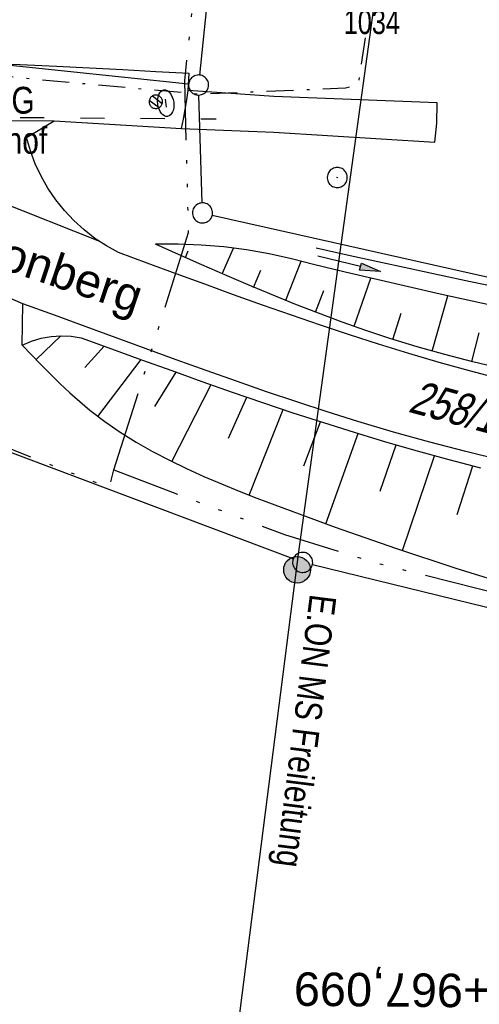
# Model space of a CAD drawing. Extents: x 508886 to 509272, y 449452 to 450225.
# Tile 8 of 45: x 509018 to 509052, y 449589 to 449663. Entities that reach past the tile are written whole.
import ezdxf
from ezdxf.enums import TextEntityAlignment as Align

# ---------------------------------------------------------------- set-up
doc = ezdxf.new("R2010")
doc.units = 0
doc.header["$LTSCALE"] = 10
doc.header["$MEASUREMENT"] = 0
for name, pattern in [('ACAD_ISO03W100', [30, 12, -18]), ('ACAD_ISO14W100', [25.5, 12, -3, 0.5, -3, 0.5, -3, 0.5, -3]), ('AUSGEZOGEN', [0]), ('LT00', [0]), ('LT08', [0.42, 0.2, -0.1, 0.02, -0.1])]:
    doc.linetypes.add(name, pattern=pattern)
doc.layers.get('0').update_dxf_attribs({"linetype": 'LT00'})
for name, color, linetype in [('--EK_FBR', 250, 'LT00'), ('-EL-93-1', 250, 'LT00'), ('DFK_FLUR_NR', 250, 'LT00'), ('DFK_GZPKT', 250, 'LT00'), ('DFK_KATASTER', 250, 'LT00'), ('DFK_TOPO-ANL', 252, 'LT00'), ('DFK_TOPO-SYM', 252, 'LT00'), ('ORTSRICHTUNG', 7, 'Continuous'), ('PFEIL', 140, 'AUSGEZOGEN'), ('STROM_FREILTG', 80, 'STROMFREILEITUNG'), ('STROM_TEXT', 80, 'Continuous'), ('STROM_UNTER', 80, 'LT08'), ('TELEKOM', 210, 'ACAD_ISO14W100'), ('V123_AFBR_BAB', 250, 'LT00'), ('V123_BOESCH', 250, 'LT00'), ('V123_BOSCHUNG', 250, 'LT00'), ('V123_EINFAHRT', 250, 'LT00'), ('V123_GRABEN', 250, 'LT00'), ('V123_KA_PRUF', 182, 'LT00'), ('V123_W_HAUS', 130, 'LT00'), ('V123_W_UNT_HY', 130, 'LT00'), ('WASSERLTG', 130, 'ACAD_ISO03W100'), ('WASSERLTG_TEXT', 130, 'Continuous')]:
    doc.layers.add(name, color=color, linetype=linetype)
doc.styles.add('Arial', font='ARIAL.TTF')
doc.styles.add('Beschrift', font='ARIAL.TTF')
doc.styles.get("Standard").update_dxf_attribs({"font": 'ARIAL.TTF'})
doc.styles.add('Strom', font='txt-alt.shx')
doc.styles.add('Versorgungsltg', font='ARIAL.TTF', dxfattribs={"width": 0.8, "height": 2})
doc.linetypes.add('STROMFREILEITUNG', pattern='A,12.7,-5.5,["xx",Strom,S=2.5,R=0,X=-2.6,Y=-0.85],-4.35', length=22.55)

# ---------------------------------------------------------------- blocks, each defined once
blk = doc.blocks.new('SYMB7010')
at = {"color": 0, "linetype": 'ByBlock'}
for points in [[(-0.031408, 0.499213), (-0.093728, 0.49134), (-0.15457, 0.475719), (-0.212975, 0.452595), (-0.268021, 0.422333), (-0.31884, 0.385411), (-0.36463, 0.342411), (-0.40467, 0.29401), (-0.438329, 0.240973), (-0.465074, 0.184136), (-0.484486, 0.124395), (-0.496256, 0.062692), (-0.5002, 0)], [(0.5002, 0), (0.496256, 0.062692), (0.484485, 0.124395), (0.465074, 0.184136), (0.438329, 0.240973), (0.40467, 0.29401), (0.36463, 0.342411), (0.31884, 0.385411), (0.268021, 0.422333), (0.212975, 0.452595), (0.15457, 0.475719), (0.093728, 0.49134), (0.031408, 0.499213), (-0.031408, 0.499213)], [(-0.5002, 0), (-0.496256, -0.062692), (-0.484486, -0.124395), (-0.465075, -0.184136), (-0.438329, -0.240973), (-0.404671, -0.29401), (-0.36463, -0.342411), (-0.31884, -0.385411), (-0.268021, -0.422333), (-0.212975, -0.452595), (-0.154571, -0.475719), (-0.093728, -0.49134), (-0.031408, -0.499213), (0.031408, -0.499213)], [(0.031408, -0.499213), (0.093728, -0.491341), (0.15457, -0.475719), (0.212975, -0.452595), (0.268021, -0.422333), (0.31884, -0.385411), (0.36463, -0.342411), (0.404671, -0.294011), (0.438329, -0.240974), (0.465075, -0.184136), (0.484486, -0.124395), (0.496256, -0.062692), (0.500201, 0)]]:
    blk.add_lwpolyline(points, dxfattribs=at)
blk = doc.blocks.new('SYMB0003')
at = {"color": 0, "linetype": 'ByBlock'}
for p, q in [((-0.015712, 0), (0.010166, 0.012015)), ((0, -0.021257), (-0.015712, 0)), ((0.010166, 0.012015), (0, -0.021257))]:
    blk.add_line(p, q, dxfattribs=at)
for points in [[(-0.031395, 0.499013), (-0.093691, 0.491144), (-0.154509, 0.475528), (-0.21289, 0.452414), (-0.267913, 0.422164), (-0.318712, 0.385257), (-0.364484, 0.342274), (-0.404509, 0.293893), (-0.438154, 0.240877), (-0.464888, 0.184062), (-0.484292, 0.124345), (-0.496058, 0.062667), (-0.5, 0)], [(0.5, 0), (0.496057, 0.062667), (0.484292, 0.124345), (0.464888, 0.184062), (0.438153, 0.240877), (0.404509, 0.293893), (0.364484, 0.342274), (0.318712, 0.385257), (0.267913, 0.422164), (0.21289, 0.452414), (0.154509, 0.475528), (0.093691, 0.491144), (0.031395, 0.499013), (-0.031395, 0.499013)], [(-0.5, 0), (-0.496058, -0.062667), (-0.484292, -0.124345), (-0.464888, -0.184062), (-0.438154, -0.240877), (-0.404509, -0.293893), (-0.364485, -0.342274), (-0.318712, -0.385257), (-0.267914, -0.422164), (-0.21289, -0.452414), (-0.154509, -0.475529), (-0.093691, -0.491144), (-0.031395, -0.499014), (0.031395, -0.499014)], [(0.031395, -0.499014), (0.093691, -0.491144), (0.154509, -0.475529), (0.21289, -0.452414), (0.267914, -0.422164), (0.318712, -0.385257), (0.364485, -0.342274), (0.404509, -0.293893), (0.438154, -0.240877), (0.464889, -0.184062), (0.484292, -0.124345), (0.496058, -0.062667), (0.5, 0)]]:
    blk.add_lwpolyline(points, dxfattribs=at)
blk = doc.blocks.new('SYMB1121')
at = {"color": 0, "linetype": 'ByBlock'}
blk.add_line((-0.15, 0), (0.15, 0), dxfattribs=at)
for points in [[(-0.5, 0), (-0.49, 0.06), (-0.46, 0.115), (-0.415, 0.165), (-0.355, 0.21), (-0.28, 0.25), (-0.19, 0.275), (-0.1, 0.295), (0, 0.3)], [(0, -0.3), (-0.1, -0.295), (-0.19, -0.275), (-0.28, -0.25), (-0.355, -0.21), (-0.415, -0.165), (-0.46, -0.115), (-0.49, -0.06), (-0.5, 0)], [(0, 0.3), (0.1, 0.295), (0.19, 0.275), (0.28, 0.25), (0.355, 0.21), (0.415, 0.165), (0.46, 0.115), (0.49, 0.06), (0.5, 0)], [(0.5, 0), (0.49, -0.06), (0.46, -0.115), (0.415, -0.165), (0.355, -0.21), (0.28, -0.25), (0.19, -0.275), (0.1, -0.295), (0, -0.3)]]:
    blk.add_lwpolyline(points, dxfattribs=at)
blk = doc.blocks.new('SYMB1120')
at = {"color": 0, "linetype": 'ByBlock'}
for p, q in [((-0.465, -0.183), (0.183, 0.465)), ((-0.183, -0.465), (0.465, 0.183))]:
    blk.add_line(p, q, dxfattribs=at)
for points in [[(-0.031395, 0.499013), (-0.093691, 0.491144), (-0.154509, 0.475528), (-0.21289, 0.452414), (-0.267913, 0.422164), (-0.318712, 0.385257), (-0.364484, 0.342274), (-0.404509, 0.293893), (-0.438154, 0.240877), (-0.464888, 0.184062), (-0.484292, 0.124345), (-0.496058, 0.062667), (-0.5, 0)], [(-0.5, 0), (-0.496058, -0.062667), (-0.484292, -0.124345), (-0.464888, -0.184062), (-0.438154, -0.240877), (-0.404509, -0.293893), (-0.364485, -0.342274), (-0.318712, -0.385257), (-0.267914, -0.422164), (-0.21289, -0.452414), (-0.154509, -0.475529), (-0.093691, -0.491144), (-0.031395, -0.499014), (0.031395, -0.499014)], [(0.5, 0), (0.496057, 0.062667), (0.484292, 0.124345), (0.464888, 0.184062), (0.438153, 0.240877), (0.404509, 0.293893), (0.364484, 0.342274), (0.318712, 0.385257), (0.267913, 0.422164), (0.21289, 0.452414), (0.154509, 0.475528), (0.093691, 0.491144), (0.031395, 0.499013), (-0.031395, 0.499013)], [(0.031395, -0.499014), (0.093691, -0.491144), (0.154509, -0.475529), (0.21289, -0.452414), (0.267914, -0.422164), (0.318712, -0.385257), (0.364485, -0.342274), (0.404509, -0.293893), (0.438154, -0.240877), (0.464889, -0.184062), (0.484292, -0.124345), (0.496058, -0.062667), (0.5, 0)]]:
    blk.add_lwpolyline(points, dxfattribs=at)
blk = doc.blocks.new('Pfreil3')
at = {"layer": 'PFEIL'}
blk.add_hatch(color=256, dxfattribs=at).paths.add_polyline_path([(-1.549, 0.273), (-1.549, -0.273), (0, 0)])
for p, q in [((-1.549, 0), (-4.831, 0)), ((-1.549, -0.273), (-1.549, 0.273)), ((-1.549, 0.273), (0, 0)), ((0, 0), (-1.549, -0.273))]:
    blk.add_line(p, q, dxfattribs=at)

msp = doc.modelspace()

# ---------------------------------------------------------------- hatches: boundary and pattern name
at = {"layer": 'STROM_TEXT'}
h = msp.add_hatch(color=256, dxfattribs=at)
edge = h.paths.add_edge_path()
edge.add_arc((509038.844, 449621.787), 1, 0, 360)

# ---------------------------------------------------------------- linework, layer by layer
at = {"layer": '--EK_FBR'}
for points in [[(509053.998, 449636.052), (509051.719, 449636.653), (509049.449, 449637.291), (509047.188, 449637.961), (509044.936, 449638.66), (509042.758, 449639.361), (509040.586, 449640.083), (509038.421, 449640.823), (509036.261, 449641.578), (509034.106, 449642.345), (509031.955, 449643.123), (509029.806, 449643.908), (509027.659, 449644.698), (509025.513, 449645.491), (509024.608, 449645.99), (509023.746, 449646.559), (509022.93, 449647.193), (509022.167, 449647.889), (509021.461, 449648.643), (509020.816, 449649.45), (509020.236, 449650.305), (509019.725, 449651.203), (509019.286, 449652.138), (509018.921, 449653.105), (509018.633, 449654.097), (509020.699, 449655.335), (509030.211, 449654.77)], [(509054.171, 449629.959), (509051.454, 449630.618), (509048.749, 449631.327), (509046.057, 449632.082), (509043.378, 449632.88), (509041.099, 449633.595), (509038.829, 449634.336), (509036.566, 449635.099), (509034.31, 449635.881), (509032.059, 449636.678), (509029.812, 449637.487), (509027.568, 449638.304), (509025.326, 449639.125), (509023.084, 449639.947), (509020.728, 449640.809), (509018.372, 449641.668)]]:
    msp.add_lwpolyline(points, dxfattribs=at)
at = {"layer": 'DFK_KATASTER'}
for p, q in [((509037.635, 449718.513), (509031.566, 449658.766)), ((509016.356, 449659.62), (509030.745, 449658.1)), ((509031.758, 449649.207), (509031.513, 449657.269)), ((509032.512, 449648.294), (509057.609, 449642.652)), ((509038.559, 449622.603), (509011.412, 449632.836)), ((509058.941, 449617.5), (509039.989, 449622.16))]:
    msp.add_line(p, q, dxfattribs=at)
at = {"layer": 'DFK_TOPO-ANL'}
for p, q in [((509008.67, 449655.418), (509020.699, 449655.335)), ((509024.111, 449646.318), (509016.421, 449649.379)), ((509018.372, 449641.668), (509012.211, 449644.34)), ((509018.317, 449638.587), (509018.372, 449641.668))]:
    msp.add_line(p, q, dxfattribs=at)
at = {"layer": 'STROM_FREILTG', "ltscale": 0.05, "flags": 128}
msp.add_lwpolyline([(509045.146, 449668.111), (509038.915, 449622.953), (509017.689, 449456.588)], dxfattribs=at)
at = {"layer": 'STROM_TEXT'}
msp.add_circle((509038.844, 449621.787), 1, dxfattribs=at)
at = {"layer": 'STROM_UNTER', "flags": 128}
msp.add_lwpolyline([(509045.558, 449665.414), (509043.939, 449661.659), (509043.403, 449658.075), (509042.472, 449657.772), (509031.572, 449657.327), (509020.656, 449658.309), (509015.931, 449658.761), (509010.726, 449659.004), (508993.971, 449659.295), (508986.33, 449661.179), (508977.912, 449663.045), (508971.277, 449664.542), (508964.63, 449665.978), (508958.168, 449665.389)], dxfattribs=at)
at = {"layer": 'TELEKOM', "ltscale": 0.05, "flags": 128}
for points in [[(509025.169, 449629.251), (509030.738, 449646.99), (509030.465, 449658.33), (509031.287, 449666.48)], [(508970.543, 449576.78), (508970.602, 449579.716), (508970.813, 449590.482), (508971.096, 449606.696), (508971.159, 449615.356), (508971.501, 449622.196), (508973.213, 449637.816), (508975.038, 449649.788), (508976.065, 449652.98), (508978.234, 449655.146), (508981.462, 449656.525), (508981.462, 449656.525), (508984.59, 449655.395), (508988.584, 449654.065), (508992.244, 449652.868), (508997.768, 449650.873), (509001.162, 449649.277), (509004.847, 449647.991), (509010.181, 449645.491), (509011.41, 449643.683), (509012.222, 449640.5), (509013.557, 449632.356), (509024.806, 449627.927), (509025.169, 449629.251), (509037.902, 449624.419), (509044.671, 449622.326), (509069.007, 449616.207), (509078.342, 449614.225), (509091.127, 449613.272), (509095.325, 449612.986), (509099.14, 449612.509), (509114.17, 449613.632), (509141.673, 449612.778), (509156.938, 449609.727), (509170.383, 449609.81), (509190.547, 449619.735), (509210.582, 449621.832), (509230.29, 449624.322), (509253.122, 449628.381)]]:
    msp.add_lwpolyline(points, dxfattribs=at)
at = {"layer": 'V123_AFBR_BAB'}
for points in [[(509030.784, 449658.88), (509028.305, 449659.016), (509025.826, 449659.149), (509023.346, 449659.277), (509020.866, 449659.399), (509018.165, 449659.521), (509015.464, 449659.634), (509012.763, 449659.74), (509010.062, 449659.842), (509007.36, 449659.941)], [(509030.211, 449654.77), (509030.359, 449655.479), (509030.496, 449656.19), (509030.614, 449656.902), (509030.702, 449657.618), (509030.737, 449658.038), (509030.763, 449658.459), (509030.784, 449658.88)], [(509053.998, 449636.052), (509051.719, 449636.653), (509049.449, 449637.291), (509047.188, 449637.961), (509044.936, 449638.66), (509042.758, 449639.361), (509040.586, 449640.083), (509038.421, 449640.823), (509036.261, 449641.578), (509034.106, 449642.345), (509031.955, 449643.123), (509029.806, 449643.908), (509027.659, 449644.698), (509025.513, 449645.491), (509024.608, 449645.99), (509023.746, 449646.559), (509022.93, 449647.193), (509022.167, 449647.889), (509021.461, 449648.643), (509020.816, 449649.45), (509020.236, 449650.305), (509019.725, 449651.203), (509019.286, 449652.138), (509018.921, 449653.105), (509018.633, 449654.097), (509020.699, 449655.335), (509030.211, 449654.77)], [(509054.171, 449629.959), (509051.454, 449630.618), (509048.749, 449631.327), (509046.057, 449632.082), (509043.378, 449632.88), (509041.099, 449633.595), (509038.829, 449634.336), (509036.566, 449635.099), (509034.31, 449635.881), (509032.059, 449636.678), (509029.812, 449637.487), (509027.568, 449638.304), (509025.326, 449639.125), (509023.084, 449639.947), (509020.728, 449640.809), (509018.372, 449641.668)]]:
    msp.add_lwpolyline(points, dxfattribs=at)
at = {"layer": 'V123_BOESCH'}
for points in [[(509040.069, 449644.605), (509038.419, 449645.041), (509036.751, 449645.405), (509035.07, 449645.696), (509033.377, 449645.914), (509031.676, 449646.058), (509029.971, 449646.128), (509028.264, 449646.125)], [(509054.057, 449636.827), (509051.967, 449637.329), (509049.888, 449637.869), (509047.822, 449638.452), (509045.771, 449639.081), (509043.984, 449639.674), (509042.209, 449640.302), (509040.443, 449640.962), (509038.687, 449641.648), (509036.938, 449642.359), (509035.196, 449643.088), (509033.458, 449643.834), (509031.725, 449644.591), (509029.994, 449645.356), (509028.264, 449646.125)], [(509018.317, 449638.587), (509019.011, 449638.878), (509019.733, 449639.092), (509020.474, 449639.225), (509021.225, 449639.276), (509021.977, 449639.245), (509022.721, 449639.132), (509024.973, 449638.308), (509027.226, 449637.487), (509029.48, 449636.672), (509031.738, 449635.866), (509033.999, 449635.071), (509036.266, 449634.291), (509038.539, 449633.528), (509040.819, 449632.785), (509043.106, 449632.065), (509045.452, 449631.357), (509047.806, 449630.678), (509050.17, 449630.031), (509052.542, 449629.419)], [(509018.317, 449638.587), (509019.014, 449637.857), (509019.714, 449637.132), (509020.42, 449636.415), (509021.136, 449635.711), (509021.865, 449635.025), (509022.61, 449634.36), (509023.375, 449633.721), (509024.488, 449632.872), (509025.641, 449632.078), (509026.831, 449631.334), (509028.053, 449630.636), (509029.304, 449629.98), (509030.58, 449629.359), (509031.876, 449628.77), (509033.188, 449628.208), (509034.512, 449627.668), (509035.845, 449627.145), (509037.181, 449626.634), (509041.685, 449624.975), (509046.191, 449623.403), (509050.7, 449621.918), (509055.216, 449620.518)]]:
    msp.add_lwpolyline(points, dxfattribs=at)
at = {"layer": 'V123_BOSCHUNG'}
for p, q in [((509030.498, 449645.133), (509030.716, 449645.615)), ((509033.26, 449643.92), (509034.087, 449645.831)), ((509038.004, 449641.932), (509039.15, 449644.865)), ((509035.6, 449642.88), (509036.138, 449644.179)), ((509043.097, 449639.984), (509044.363, 449643.586)), ((509040.227, 449641.045), (509040.852, 449642.658)), ((509048.938, 449638.131), (509050.106, 449642.263)), ((509046.001, 449639.009), (509046.619, 449640.962)), ((509019.354, 449637.503), (509021.189, 449639.275)), ((509051.893, 449637.348), (509052.438, 449639.49)), ((509022.994, 449636.91), (509024.436, 449638.504)), ((509023.969, 449633.257), (509027.187, 449637.501)), ((509028.229, 449633.998), (509029.807, 449636.555)), ((509029.49, 449629.887), (509032.416, 449635.626)), ((509033.726, 449631.626), (509035.08, 449634.697)), ((509035.264, 449627.371), (509037.803, 449633.772)), ((509039.36, 449629.568), (509040.589, 449632.859)), ((509040.99, 449625.226), (509043.409, 449631.972)), ((509045.051, 449627.666), (509046.253, 449631.122)), ((509046.72, 449623.225), (509049.111, 449630.317)), ((509050.792, 449625.916), (509051.982, 449629.561))]:
    msp.add_line(p, q, dxfattribs=at)
at = {"layer": 'V123_EINFAHRT'}
for points in [[(509049.307, 449656.684), (509037.116, 449657.154), (509030.702, 449657.618)], [(509049.129, 449653.746), (509049.285, 449655.156), (509049.307, 449656.684)], [(509030.211, 449654.77), (509037.108, 449654.489), (509049.129, 449653.746)]]:
    msp.add_lwpolyline(points, dxfattribs=at)
at = {"layer": 'V123_GRABEN'}
for points in [[(509040.28, 449645.846), (509042.58, 449645.336), (509044.881, 449644.829), (509047.184, 449644.326), (509049.49, 449643.83), (509051.8, 449643.343), (509054.115, 449642.867)], [(509054.304, 449641.353), (509051.921, 449641.862), (509049.543, 449642.389), (509047.17, 449642.931), (509044.801, 449643.483), (509042.435, 449644.042), (509040.069, 449644.605)]]:
    msp.add_lwpolyline(points, dxfattribs=at)
at = {"layer": 'WASSERLTG', "ltscale": 0.015, "flags": 128}
msp.add_lwpolyline([(508982.31, 449658.229), (508987.579, 449657.395), (509004.171, 449655.711), (509032.795, 449655.485)], dxfattribs=at)

# ---------------------------------------------------------------- block references
at = {"layer": 'DFK_GZPKT', "xscale": 1.500000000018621, "yscale": 1.5, "zscale": 1.5, "rotation": 264.7377099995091}
for p in [(509031.49, 449658.019), (509031.78, 449648.458), (509039.26, 449622.34)]:
    msp.add_blockref('SYMB7010', p, dxfattribs=at)
at = {"layer": 'PFEIL', "rotation": 346.1659559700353}
msp.add_blockref('Pfreil3', (509045.086, 449644.081), dxfattribs=at)
at = {"layer": 'V123_KA_PRUF', "color": 186, "xscale": 1.5, "yscale": 1.5, "zscale": 1.5, "rotation": 277.95061}
msp.add_blockref('SYMB0003', (509041.848, 449651.106), dxfattribs=at)
at = {"layer": 'V123_W_HAUS', "rotation": 277.95061}
msp.add_blockref('SYMB1120', (509028.291, 449656.766), dxfattribs=at)
at = {"layer": 'V123_W_UNT_HY', "xscale": 2, "yscale": 2, "zscale": 2, "rotation": 277.95061}
msp.add_blockref('SYMB1121', (509029.034, 449656.662), dxfattribs=at)

# ---------------------------------------------------------------- texts
at = {"layer": '-EL-93-1', "style": 'Arial'}
msp.add_text('   km 176+967,099', height=2.5, rotation=179.48161, dxfattribs=at).set_placement((509067.644, 449590.195), align=Align.MIDDLE_LEFT)
at = {"layer": 'DFK_FLUR_NR', "oblique": 13.754, "width": 0.75}
msp.add_text('258/1', height=2.5, rotation=-15.12361, dxfattribs=at).set_placement((509047.069, 449633.614))
at = {"layer": 'DFK_TOPO-SYM', "width": 0.75}
msp.add_text('1034', height=1.8, rotation=0.00116, dxfattribs=at).set_placement((509042.33, 449661.829))
at = {"layer": 'ORTSRICHTUNG', "insert": (509017.455, 449643.236), "char_height": 2.5, "attachment_point": 8, "rotation": 341.48451, "style": 'Beschrift'}
msp.add_mtext('{\\H1.083x;◄\\fMS Shell Dlg|b0|i0|c0|p0;\\H0.6538x; }Leonberg', dxfattribs=at)
at = {"layer": 'STROM_TEXT', "insert": (509039.218, 449609.77), "char_height": 2, "attachment_point": 5, "rotation": 262.80803, "line_spacing_factor": 1.1, "style": 'Versorgungsltg'}
msp.add_mtext('E.ON MS Freileitung', dxfattribs=at)
at = {"layer": 'WASSERLTG_TEXT', "insert": (509011.421, 449655.371), "char_height": 2, "attachment_point": 5, "rotation": 359.97084, "line_spacing_factor": 0.9, "style": 'Versorgungsltg'}
msp.add_mtext('WL DN 100 GG\\PMaxhütte Haidhof', dxfattribs=at)

doc.saveas('drawing.dxf')
